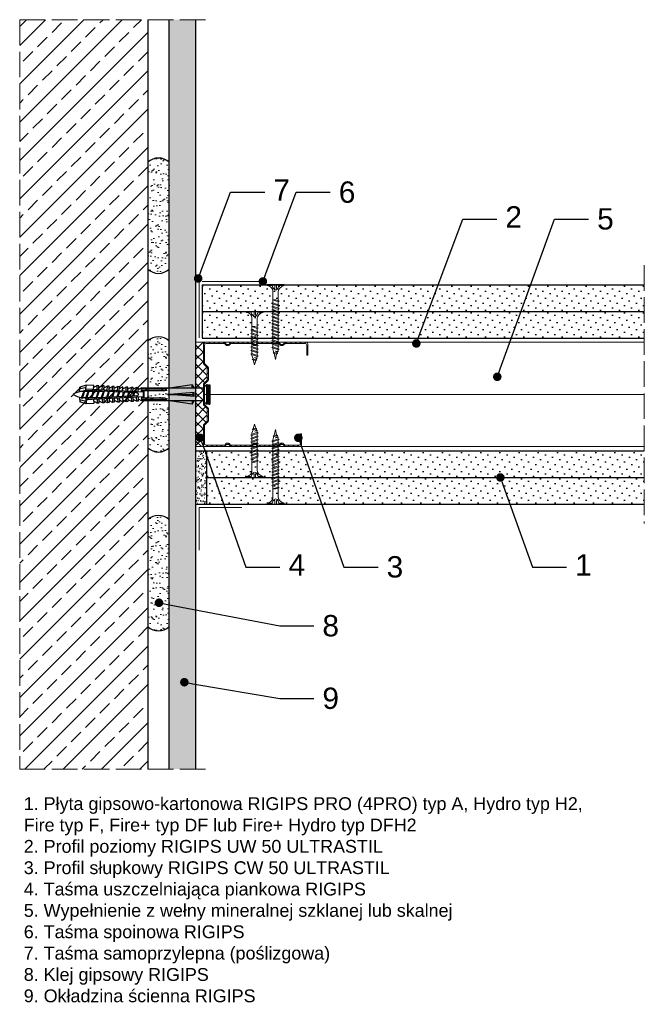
# Model space of a CAD drawing. Header units: millimetres. Extents: x 1525 to 2924, y 465 to 1600.
# Tile 1 of 6: x 1525 to 1818, y 465 to 926. Entities that reach past the tile are written whole.
import ezdxf
from ezdxf import colors
from ezdxf.entities.mleader import LeaderData, LeaderLine
from ezdxf.math import Vec2, Vec3

# ---------------------------------------------------------------- set-up
doc = ezdxf.new("R2010")
doc.units = ezdxf.units.MM
doc.linetypes.add('ACAD_ISO02W100', pattern=[15, 12, -3])
for name, color, linetype, lineweight in [('_ISOVER WELNA', 7, 'BATTING', 9), ('_RIGIPS AKCESORIA', 7, 'Continuous', 18), ('_RIGIPS G-K', 7, 'Continuous', 25), ('_RIGIPS PROFIL', 7, 'Continuous', 18), ('KRESKOWANIE', 7, 'Continuous', 9), ('OPISY', 7, 'Continuous', 9), ('PRZERYWANA', 7, 'ACAD_ISO02W100', 9)]:
    doc.layers.add(name, color=color, linetype=linetype, lineweight=lineweight)
doc.styles.get("Standard").update_dxf_attribs({"font": 'arial.ttf'})
doc.linetypes.add('BATTING', pattern='A,0.00254,-2.54,[134,ltypeshp.shx,S=2.54,R=0,X=-2.54,Y=0],-5.08,[134,ltypeshp.shx,S=2.54,R=180,X=2.54,Y=0],-2.54', length=10.16254)
pattern_1 = [(225, (22.5, -290.488), (1.122532, -3.367596), [0, -3.175])]

# ---------------------------------------------------------------- blocks, each defined once
blk = doc.blocks.new('TN 25')
at = {"layer": '_RIGIPS AKCESORIA'}
for p, q in [((0, -0.84), (0, 7.16)), ((0, 7.16), (0.46, 7.16)), ((0.46, 4.78), (0, 4.78)), ((0.46, 7.16), (0.46, 4.78)), ((8.47, 4.46), (8.79, 5)), ((8.79, 5), (9.93, 2.01)), ((10.1, 4.46), (10.41, 5)), ((10.41, 5), (11.56, 2.01)), ((11.67, 4.46), (11.99, 5)), ((11.99, 5), (13.14, 2.01)), ((13.21, 4.46), (13.52, 5)), ((13.52, 5), (14.67, 2.01)), ((14.8, 4.46), (15.12, 5)), ((15.12, 5), (16.26, 2.01)), ((16.42, 4.46), (16.73, 5)), ((16.73, 5), (17.88, 2.01)), ((17.99, 4.46), (18.31, 5)), ((18.31, 5), (19.45, 2.01)), ((19.68, 4.46), (20, 5)), ((20, 5), (21.14, 2.01)), ((0, 3.5), (1.77, 3.5)), ((0, 2.83), (1.77, 2.83)), ((0.46, 1.64), (0, 1.64)), ((0.46, -0.84), (0.46, 1.64)), ((1.77, 3.5), (1.77, 4.2)), ((1.77, 2.83), (1.77, 2.18)), ((3.02, 4.46), (8.47, 4.46)), ((7.49, 2.01), (3.55, 2.01)), ((7.12, 4.46), (7.12, 3.18)), ((8.03, 2.01), (7.12, 4.46)), ((7.12, 3.18), (7.65, 1.53)), ((7.65, 1.53), (8.03, 2.01)), ((9.41, 2.01), (8.03, 2.01)), ((9.61, 1.51), (8.47, 4.46)), ((9, 4.46), (10.1, 4.46)), ((9.93, 2.01), (9.61, 1.51)), ((11.04, 2.01), (9.93, 2.01)), ((11.23, 1.51), (10.1, 4.46)), ((10.62, 4.46), (11.67, 4.46)), ((11.56, 2.01), (11.23, 1.51)), ((12.61, 2.01), (11.56, 2.01)), ((12.81, 1.51), (11.67, 4.46)), ((12.2, 4.46), (13.21, 4.46)), ((13.14, 2.01), (12.81, 1.51)), ((14.15, 2.01), (13.14, 2.01)), ((14.34, 1.51), (13.21, 4.46)), ((13.73, 4.46), (14.8, 4.46)), ((14.67, 2.01), (14.34, 1.51)), ((15.74, 2.01), (14.67, 2.01)), ((15.94, 1.51), (14.8, 4.46)), ((15.33, 4.46), (16.42, 4.46)), ((16.26, 2.01), (15.94, 1.51)), ((17.36, 2.01), (16.26, 2.01)), ((17.55, 1.51), (16.42, 4.46)), ((16.94, 4.46), (17.99, 4.46)), ((17.88, 2.01), (17.55, 1.51)), ((18.93, 2.01), (17.88, 2.01)), ((19.13, 1.51), (17.99, 4.46)), ((18.52, 4.46), (19.68, 4.46)), ((19.45, 2.01), (19.13, 1.51)), ((19.45, 2.01), (20.62, 2.01)), ((20.82, 1.51), (19.68, 4.46)), ((20.21, 4.46), (20.7, 4.46)), ((20.7, 4.46), (22.28, 3.98)), ((21.14, 2.01), (20.82, 1.51)), ((21.14, 2.01), (21.81, 2.12)), ((21.85, 1.83), (21.67, 3.28)), ((21.67, 3.28), (22.14, 2.4)), ((22.14, 2.4), (21.85, 1.83)), ((22.7, 2.36), (22.14, 2.4)), ((22.28, 3.98), (22.56, 4.37)), ((22.7, 2.36), (22.28, 3.98)), ((22.56, 4.37), (23.03, 2.71)), ((23.03, 2.71), (22.7, 2.36)), ((22.71, 3.85), (25, 3.24)), ((25, 3.24), (23.03, 2.71)), ((0, -0.84), (0.46, -0.84))]:
    blk.add_line(p, q, dxfattribs=at)
for centre, major_axis, ratio, start_param, end_param in [((3.09, 7.67), (0.17, 3.2), 0.826134, 1.773653, 3.180586), ((-0.04, 0.9), (0, 3.93), 0.848176, -0.720942, -0.151112), ((3.37, -1.57), (0.28, 3.57), 0.832181, 0.035984, 1.430787), ((-2.73, 15.91), (0, 14.76), 0.848176, 3.399396, 3.475072), ((0.59, 4.62), (0, 2.81), 0.848176, 3.475072, 3.862535), ((1.66, 3.18), (0, 0.895), 0.848176, -1.552777, -0.720942), ((1.66, 3.18), (0, 0.895), 0.848176, 3.862535, 4.730408)]:
    blk.add_ellipse(centre, major_axis=major_axis, ratio=ratio, start_param=start_param, end_param=end_param, dxfattribs=at)
blk = doc.blocks.new('TN 35')
at = {"layer": '_RIGIPS AKCESORIA'}
for p, q in [((0, -0.84), (0, 7.16)), ((0, 7.16), (0.46, 7.16)), ((0.46, 4.78), (0, 4.78)), ((0.46, 7.16), (0.46, 4.78)), ((8.47, 4.46), (8.79, 5)), ((8.79, 5), (9.93, 2.01)), ((10.1, 4.46), (10.41, 5)), ((10.41, 5), (11.56, 2.01)), ((11.67, 4.46), (11.99, 5)), ((11.99, 5), (13.14, 2.01)), ((13.21, 4.46), (13.52, 5)), ((13.52, 5), (14.67, 2.01)), ((14.8, 4.46), (15.12, 5)), ((15.12, 5), (16.26, 2.01)), ((16.42, 4.46), (16.73, 5)), ((16.73, 5), (17.88, 2.01)), ((17.99, 4.46), (18.31, 5)), ((18.31, 5), (19.45, 2.01)), ((19.57, 4.46), (19.88, 5)), ((19.88, 5), (21.03, 2.01)), ((21.14, 4.46), (21.46, 5)), ((21.46, 5), (22.6, 2.01)), ((22.72, 4.46), (23.03, 5)), ((23.03, 5), (24.18, 2.01)), ((24.29, 4.46), (24.61, 5)), ((24.61, 5), (25.75, 2.01)), ((25.87, 4.46), (26.18, 5)), ((26.18, 5), (27.33, 2.01)), ((27.44, 4.46), (27.76, 5)), ((27.76, 5), (28.9, 2.01)), ((29.13, 4.46), (29.45, 5)), ((29.45, 5), (30.59, 2.01)), ((0, 3.5), (1.77, 3.5)), ((0, 2.83), (1.77, 2.83)), ((0.46, 1.64), (0, 1.64)), ((0.46, -0.84), (0.46, 1.64)), ((1.77, 3.5), (1.77, 4.2)), ((1.77, 2.83), (1.77, 2.18)), ((3.02, 4.46), (8.47, 4.46)), ((7.49, 2.01), (3.55, 2.01)), ((7.12, 4.46), (7.12, 3.18)), ((8.03, 2.01), (7.12, 4.46)), ((7.12, 3.18), (7.65, 1.53)), ((7.65, 1.53), (8.03, 2.01)), ((9.41, 2.01), (8.03, 2.01)), ((9.61, 1.51), (8.47, 4.46)), ((9, 4.46), (10.1, 4.46)), ((9.93, 2.01), (9.61, 1.51)), ((11.04, 2.01), (9.93, 2.01)), ((11.23, 1.51), (10.1, 4.46)), ((10.62, 4.46), (11.67, 4.46)), ((11.56, 2.01), (11.23, 1.51)), ((12.61, 2.01), (11.56, 2.01)), ((12.81, 1.51), (11.67, 4.46)), ((12.2, 4.46), (13.21, 4.46)), ((13.14, 2.01), (12.81, 1.51)), ((14.15, 2.01), (13.14, 2.01)), ((14.34, 1.51), (13.21, 4.46)), ((13.73, 4.46), (14.8, 4.46)), ((14.67, 2.01), (14.34, 1.51)), ((15.74, 2.01), (14.67, 2.01)), ((15.94, 1.51), (14.8, 4.46)), ((15.33, 4.46), (16.42, 4.46)), ((16.26, 2.01), (15.94, 1.51)), ((17.36, 2.01), (16.26, 2.01)), ((17.55, 1.51), (16.42, 4.46)), ((16.94, 4.46), (17.99, 4.46)), ((17.88, 2.01), (17.55, 1.51)), ((18.93, 2.01), (17.84, 2.01)), ((19.13, 1.51), (17.99, 4.46)), ((18.52, 4.46), (19.57, 4.46)), ((19.45, 2.01), (19.13, 1.51)), ((20.51, 2.01), (19.41, 2.01)), ((20.7, 1.51), (19.57, 4.46)), ((20.09, 4.46), (21.14, 4.46)), ((21.03, 2.01), (20.7, 1.51)), ((22.08, 2.01), (20.99, 2.01)), ((22.28, 1.51), (21.14, 4.46)), ((21.67, 4.46), (22.72, 4.46)), ((22.6, 2.01), (22.28, 1.51)), ((23.66, 2.01), (22.56, 2.01)), ((23.85, 1.51), (22.72, 4.46)), ((23.24, 4.46), (24.29, 4.46)), ((24.18, 2.01), (23.85, 1.51)), ((25.23, 2.01), (24.14, 2.01)), ((25.43, 1.51), (24.29, 4.46)), ((24.81, 4.46), (25.87, 4.46)), ((25.75, 2.01), (25.43, 1.51)), ((26.81, 2.01), (25.71, 2.01)), ((27, 1.51), (25.87, 4.46)), ((26.39, 4.46), (27.44, 4.46)), ((27.33, 2.01), (27, 1.51)), ((28.38, 2.01), (27.33, 2.01)), ((28.58, 1.51), (27.44, 4.46)), ((27.96, 4.46), (29.13, 4.46)), ((28.9, 2.01), (28.58, 1.51)), ((28.9, 2.01), (30.07, 2.01)), ((30.27, 1.51), (29.13, 4.46)), ((29.65, 4.46), (30.15, 4.46)), ((30.15, 4.46), (31.73, 3.98)), ((30.59, 2.01), (30.27, 1.51)), ((30.59, 2.01), (31.26, 2.12)), ((31.3, 1.83), (31.12, 3.28)), ((31.12, 3.28), (31.59, 2.4)), ((31.59, 2.4), (31.3, 1.83)), ((32.15, 2.36), (31.59, 2.4)), ((31.73, 3.98), (32.01, 4.37)), ((32.15, 2.36), (31.73, 3.98)), ((32.01, 4.37), (32.48, 2.71)), ((32.48, 2.71), (32.15, 2.36)), ((32.16, 3.85), (35, 3.24)), ((35, 3.24), (32.48, 2.71)), ((0, -0.84), (0.46, -0.84))]:
    blk.add_line(p, q, dxfattribs=at)
for centre, major_axis, ratio, start_param, end_param in [((3.09, 7.67), (0.17, 3.2), 0.826134, 1.773653, 3.180586), ((-0.04, 0.9), (0, 3.93), 0.848176, -0.720942, -0.151112), ((3.37, -1.57), (0.28, 3.57), 0.832181, 0.035984, 1.430787), ((-2.73, 15.91), (0, 14.76), 0.848176, 3.399396, 3.475072), ((0.59, 4.62), (0, 2.81), 0.848176, 3.475072, 3.862535), ((1.66, 3.18), (0, 0.895), 0.848176, -1.552777, -0.720942), ((1.66, 3.18), (0, 0.895), 0.848176, 3.862535, 4.730408)]:
    blk.add_ellipse(centre, major_axis=major_axis, ratio=ratio, start_param=start_param, end_param=end_param, dxfattribs=at)
blk = doc.blocks.new('CW 50 ULTRASTIL')
h = blk.add_hatch()
h.set_pattern_fill('ANSI31', color=256, scale=0.5, style=0)
h.paths.add_polyline_path([(28.56, 40.65, -0.198912), (28.71, 41), (30.21, 42.51, 0.198912), (30.36, 42.86), (30.36, 48.45, 0.198912), (30.21, 48.8), (28.71, 50.31, -0.198912), (28.56, 50.66), (28.56, 59.85, -0.198912), (28.71, 60.2), (30.21, 61.71, 0.198912), (30.36, 62.06), (30.36, 67.65, 0.198912), (30.21, 68), (28.71, 69.51, -0.198912), (28.56, 69.86), (28.56, 78.31, -0.414214), (29.36, 79.11), (37.68, 79.11, -0.198912), (38.04, 78.96), (38.74, 78.25, 0.198912), (39.1, 78.11), (39.68, 78.11, 0.198912), (40.04, 78.25), (40.74, 78.96, -0.198912), (41.1, 79.11), (50.38, 79.11, -0.198912), (50.74, 78.96), (51.44, 78.25, 0.198912), (51.8, 78.11), (52.38, 78.11, 0.198912), (52.74, 78.25), (53.44, 78.96, -0.198912), (53.8, 79.11), (63.08, 79.11, -0.198912), (63.44, 78.96), (64.14, 78.25, 0.198912), (64.5, 78.11), (65.08, 78.11, 0.198912), (65.44, 78.25), (66.14, 78.96, -0.198912), (66.5, 79.11), (75.66, 79.11, -0.414214), (76.46, 78.31), (76.46, 73.66), (77.01, 73.66), (77.01, 78.86, 0.414214), (76.21, 79.66), (66.5, 79.66, 0.198912), (66.14, 79.51), (65.44, 78.8, -0.198912), (65.08, 78.66), (64.5, 78.66, -0.198912), (64.14, 78.8), (63.44, 79.51, 0.198912), (63.08, 79.66), (53.8, 79.66, 0.198912), (53.44, 79.51), (52.74, 78.8, -0.198912), (52.38, 78.66), (51.8, 78.66, -0.198912), (51.44, 78.8), (50.74, 79.51, 0.198912), (50.38, 79.66), (41.1, 79.66, 0.198912), (40.74, 79.51), (40.04, 78.8, -0.198912), (39.68, 78.66), (39.1, 78.66, -0.198912), (38.74, 78.8), (38.04, 79.51, 0.198912), (37.68, 79.66), (28.81, 79.66, 0.414214), (28.01, 78.86), (28.01, 69.86, 0.198912), (28.16, 69.51), (29.66, 68, -0.198912), (29.81, 67.65), (29.81, 62.06, -0.198912), (29.66, 61.71), (28.16, 60.2, 0.198912), (28.01, 59.85), (28.01, 50.66, 0.198912), (28.16, 50.31), (29.66, 48.8, -0.198912), (29.81, 48.45), (29.81, 42.86, -0.198912), (29.66, 42.51), (28.16, 41, 0.198912), (28.01, 40.65), (28.01, 31.66, 0.414214), (28.81, 30.86), (37.68, 30.86, 0.198912), (38.04, 31), (38.74, 31.71, -0.198912), (39.1, 31.86), (39.68, 31.86, -0.198912), (40.04, 31.71), (40.74, 31, 0.198912), (41.1, 30.86), (50.38, 30.86, 0.198912), (50.74, 31), (51.44, 31.71, -0.198912), (51.8, 31.86), (52.38, 31.86, -0.198912), (52.74, 31.71), (53.44, 31, 0.198912), (53.8, 30.86), (63.08, 30.86, 0.198912), (63.44, 31), (64.14, 31.71, -0.198912), (64.5, 31.86), (65.08, 31.86, -0.198912), (65.44, 31.71), (66.14, 31, 0.198912), (66.5, 30.86), (73.21, 30.86, 0.414214), (74.01, 31.66), (74.01, 36.86), (73.46, 36.86), (73.46, 32.21, -0.414214), (72.66, 31.41), (66.5, 31.41, -0.198912), (66.14, 31.55), (65.44, 32.26, 0.198912), (65.08, 32.41), (64.5, 32.41, 0.198912), (64.14, 32.26), (63.44, 31.55, -0.198912), (63.08, 31.41), (53.8, 31.41, -0.198912), (53.44, 31.55), (52.74, 32.26, 0.198912), (52.38, 32.41), (51.8, 32.41, 0.198912), (51.44, 32.26), (50.74, 31.55, -0.198912), (50.38, 31.41), (41.1, 31.41, -0.198912), (40.74, 31.55), (40.04, 32.26, 0.198912), (39.68, 32.41), (39.1, 32.41, 0.198912), (38.74, 32.26), (38.04, 31.55, -0.198912), (37.68, 31.41), (29.36, 31.41, -0.414214), (28.56, 32.21)])
at = {"layer": '_RIGIPS PROFIL'}
for p, q in [((28.01, 78.86), (28.01, 69.86)), ((37.68, 79.66), (28.81, 79.66)), ((37.68, 79.11), (29.36, 79.11)), ((38.04, 79.51), (38.74, 78.8)), ((38.04, 78.96), (38.74, 78.25)), ((39.68, 78.66), (39.1, 78.66)), ((40.74, 79.51), (40.04, 78.8)), ((40.74, 78.96), (40.04, 78.25)), ((50.38, 79.66), (41.1, 79.66)), ((50.38, 79.11), (41.1, 79.11)), ((50.74, 79.51), (51.44, 78.8)), ((50.74, 78.96), (51.44, 78.25)), ((52.38, 78.66), (51.8, 78.66)), ((53.44, 79.51), (52.74, 78.8)), ((53.44, 78.96), (52.74, 78.25)), ((53.8, 79.66), (63.08, 79.66)), ((53.8, 79.11), (63.08, 79.11)), ((63.44, 79.51), (64.14, 78.8)), ((63.44, 78.96), (64.14, 78.25)), ((65.08, 78.66), (64.5, 78.66)), ((66.14, 79.51), (65.44, 78.8)), ((66.14, 78.96), (65.44, 78.25)), ((76.21, 79.66), (66.5, 79.66)), ((75.66, 79.11), (66.5, 79.11)), ((77.01, 73.66), (77.01, 78.86)), ((28.56, 78.31), (28.56, 69.86)), ((39.68, 78.11), (39.1, 78.11)), ((52.38, 78.11), (51.8, 78.11)), ((65.08, 78.11), (64.5, 78.11)), ((76.46, 73.66), (76.46, 78.31)), ((29.66, 68), (28.16, 69.51)), ((30.21, 68), (28.71, 69.51)), ((76.46, 73.66), (77.01, 73.66)), ((29.81, 67.65), (29.81, 62.06)), ((30.36, 67.65), (30.36, 62.06)), ((29.66, 61.71), (28.16, 60.2)), ((30.21, 61.71), (28.71, 60.2)), ((28.01, 59.85), (28.01, 50.66)), ((28.56, 59.85), (28.56, 50.66)), ((29.66, 48.8), (28.16, 50.31)), ((30.21, 48.8), (28.71, 50.31)), ((29.81, 42.86), (29.81, 48.45)), ((30.36, 42.86), (30.36, 48.45)), ((29.66, 42.51), (28.16, 41)), ((30.21, 42.51), (28.71, 41)), ((28.01, 31.66), (28.01, 40.65)), ((28.56, 32.21), (28.56, 40.65)), ((39.68, 32.41), (39.1, 32.41)), ((52.38, 32.41), (51.8, 32.41)), ((65.08, 32.41), (64.5, 32.41)), ((73.46, 36.86), (73.46, 32.21)), ((73.46, 36.86), (74.01, 36.86)), ((74.01, 36.86), (74.01, 31.66)), ((37.68, 30.86), (28.81, 30.86)), ((37.68, 31.41), (29.36, 31.41)), ((38.04, 31.55), (38.74, 32.26)), ((38.04, 31), (38.74, 31.71)), ((39.68, 31.86), (39.1, 31.86)), ((40.74, 31.55), (40.04, 32.26)), ((40.74, 31), (40.04, 31.71)), ((50.38, 31.41), (41.1, 31.41)), ((50.38, 30.86), (41.1, 30.86)), ((50.74, 31.55), (51.44, 32.26)), ((50.74, 31), (51.44, 31.71)), ((52.38, 31.86), (51.8, 31.86)), ((53.44, 31.55), (52.74, 32.26)), ((53.44, 31), (52.74, 31.71)), ((53.8, 31.41), (63.08, 31.41)), ((53.8, 30.86), (63.08, 30.86)), ((63.44, 31.55), (64.14, 32.26)), ((63.44, 31), (64.14, 31.71)), ((65.08, 31.86), (64.5, 31.86)), ((66.14, 31.55), (65.44, 32.26)), ((66.14, 31), (65.44, 31.71)), ((72.66, 31.41), (66.5, 31.41)), ((73.21, 30.86), (66.5, 30.86))]:
    blk.add_line(p, q, dxfattribs=at)
for centre, radius, start, end in [((28.81, 78.86), 0.8, 90, 180), ((29.36, 78.31), 0.8, 90, 180), ((37.68, 79.16), 0.5, 45, 90), ((37.68, 78.61), 0.5, 45, 90), ((39.1, 79.16), 0.5, 225, 270), ((39.68, 79.16), 0.5, 270, 315), ((41.1, 79.16), 0.5, 90, 135), ((41.1, 78.61), 0.5, 90, 135), ((50.38, 79.16), 0.5, 45, 90), ((50.38, 78.61), 0.5, 45, 90), ((51.8, 79.16), 0.5, 225, 270), ((52.38, 79.16), 0.5, 270, 315), ((53.8, 79.16), 0.5, 90, 135), ((53.8, 78.61), 0.5, 90, 135), ((63.08, 79.16), 0.5, 45, 90), ((63.08, 78.61), 0.5, 45, 90), ((64.5, 79.16), 0.5, 225, 270), ((65.08, 79.16), 0.5, 270, 315), ((66.5, 79.16), 0.5, 90, 135), ((66.5, 78.61), 0.5, 90, 135), ((75.66, 78.31), 0.8, 0, 90), ((76.21, 78.86), 0.8, 0, 90), ((39.1, 78.61), 0.5, 225, 270), ((39.68, 78.61), 0.5, 270, 315), ((51.8, 78.61), 0.5, 225, 270), ((52.38, 78.61), 0.5, 270, 315), ((64.5, 78.61), 0.5, 225, 270), ((65.08, 78.61), 0.5, 270, 315), ((28.51, 69.86), 0.5, 180, 225), ((29.06, 69.86), 0.5, 180, 225), ((29.31, 67.65), 0.5, 0, 45), ((29.86, 67.65), 0.5, 0, 45), ((28.51, 59.85), 0.5, 135, 180), ((29.06, 59.85), 0.5, 135, 180), ((29.31, 62.06), 0.5, 315, 0), ((29.86, 62.06), 0.5, 315, 0), ((28.51, 50.66), 0.5, 180, 225), ((29.06, 50.66), 0.5, 180, 225), ((29.31, 48.45), 0.5, 0, 45), ((29.86, 48.45), 0.5, 0, 45), ((29.31, 42.86), 0.5, 315, 0), ((29.86, 42.86), 0.5, 315, 0), ((28.51, 40.65), 0.5, 135, 180), ((29.06, 40.65), 0.5, 135, 180), ((39.1, 31.91), 0.5, 90, 135), ((39.68, 31.91), 0.5, 45, 90), ((51.8, 31.91), 0.5, 90, 135), ((52.38, 31.91), 0.5, 45, 90), ((64.5, 31.91), 0.5, 90, 135), ((65.08, 31.91), 0.5, 45, 90), ((28.81, 31.66), 0.8, 180, 270), ((29.36, 32.21), 0.8, 180, 270), ((37.68, 31.91), 0.5, 270, 315), ((37.68, 31.36), 0.5, 270, 315), ((39.1, 31.36), 0.5, 90, 135), ((39.68, 31.36), 0.5, 45, 90), ((41.1, 31.91), 0.5, 225, 270), ((41.1, 31.36), 0.5, 225, 270), ((50.38, 31.91), 0.5, 270, 315), ((50.38, 31.36), 0.5, 270, 315), ((51.8, 31.36), 0.5, 90, 135), ((52.38, 31.36), 0.5, 45, 90), ((53.8, 31.91), 0.5, 225, 270), ((53.8, 31.36), 0.5, 225, 270), ((63.08, 31.91), 0.5, 270, 315), ((63.08, 31.36), 0.5, 270, 315), ((64.5, 31.36), 0.5, 90, 135), ((65.08, 31.36), 0.5, 45, 90), ((66.5, 31.91), 0.5, 225, 270), ((66.5, 31.36), 0.5, 225, 270), ((72.66, 32.21), 0.8, 270, 0), ((73.21, 31.66), 0.8, 270, 0)]:
    blk.add_arc(centre, radius, start, end, dxfattribs=at)
blk = doc.blocks.new('kolek rozprezny komplet 60')
for p, q in [((390.66, 217.01), (390.76, 218.91)), ((393.15, 216.88), (390.66, 217.01)), ((393.75, 218.75), (390.71, 217.96)), ((393.81, 219.85), (390.76, 218.91)), ((391.67, 216.95), (392.67, 216.95)), ((392.67, 216.95), (391.67, 213.95)), ((392.67, 216.95), (392.07, 213.95)), ((393.07, 216.95), (392.07, 213.95)), ((392.67, 216.95), (393.04, 217.45)), ((393.07, 216.95), (393.04, 217.45)), ((393.07, 216.95), (394.67, 216.95)), ((394.67, 216.95), (393.67, 213.95)), ((393.68, 217.35), (393.81, 219.85)), ((417.38, 216.11), (393.68, 217.35)), ((420.47, 216.55), (393.71, 217.95)), ((397.41, 219.66), (393.81, 219.85)), ((394.67, 216.95), (394.07, 213.95)), ((395.07, 216.95), (394.07, 213.95)), ((394.67, 216.95), (394.92, 217.29)), ((395.07, 216.95), (395.05, 217.28)), ((395.07, 216.95), (397.07, 216.95)), ((397.07, 216.95), (396.07, 213.95)), ((397.07, 216.95), (396.47, 213.95)), ((397.47, 216.95), (396.47, 213.95)), ((397.07, 216.95), (397.23, 217.17)), ((397.31, 217.76), (397.41, 219.66)), ((397.47, 216.95), (397.46, 217.16)), ((397.47, 216.95), (399.47, 216.95)), ((397.67, 217.14), (397.71, 217.74)), ((399, 219.58), (397.82, 218.98)), ((398.47, 217.1), (398.5, 217.7)), ((399.47, 216.95), (398.47, 213.95)), ((399.47, 216.95), (398.87, 213.95)), ((399.87, 216.95), (398.87, 213.95)), ((398.9, 217.68), (399, 219.58)), ((399.8, 219.54), (399, 219.58)), ((399.47, 216.95), (399.55, 217.05)), ((399.7, 217.64), (399.8, 219.54)), ((399.87, 216.95), (399.87, 217.03)), ((399.87, 216.95), (401.38, 216.95)), ((400.07, 217.02), (400.1, 217.62)), ((401.4, 219.45), (400.22, 218.85)), ((400.87, 216.98), (400.9, 217.58)), ((401.87, 216.92), (400.87, 213.95)), ((401.87, 216.92), (401.27, 213.95)), ((402.26, 216.9), (401.27, 213.95)), ((401.3, 217.56), (401.4, 219.45)), ((402.2, 219.41), (401.4, 219.45)), ((402.1, 217.51), (402.2, 219.41)), ((402.47, 216.89), (402.5, 217.49)), ((403.8, 219.33), (402.61, 218.72)), ((403.27, 216.85), (403.3, 217.45)), ((404.22, 216.8), (403.31, 214.05)), ((403.7, 217.43), (403.8, 219.33)), ((404.24, 216.8), (403.7, 214.07)), ((404.62, 216.78), (403.72, 214.07)), ((404.6, 219.29), (403.8, 219.33)), ((404.5, 217.39), (404.6, 219.29)), ((404.86, 216.77), (404.9, 217.37)), ((406.19, 219.2), (405.01, 218.6)), ((405.66, 216.73), (405.69, 217.32)), ((406.09, 217.3), (406.19, 219.2)), ((406.99, 219.16), (406.19, 219.2)), ((406.89, 217.26), (406.99, 219.16)), ((407.26, 216.64), (407.29, 217.24)), ((408.59, 219.08), (407.41, 218.47)), ((408.06, 216.6), (408.09, 217.2)), ((408.49, 217.18), (408.59, 219.08)), ((409.39, 219.03), (408.59, 219.08)), ((409.29, 217.14), (409.39, 219.03)), ((409.66, 216.52), (409.69, 217.12)), ((410.99, 218.95), (409.8, 218.35)), ((410.46, 216.47), (410.49, 217.07)), ((410.89, 217.05), (410.99, 218.95)), ((412.59, 218.87), (411.4, 218.26)), ((412.05, 216.39), (412.09, 216.99)), ((412.49, 216.97), (412.59, 218.87)), ((413.38, 218.82), (412.59, 218.87)), ((412.85, 216.35), (412.89, 216.95)), ((413.28, 216.93), (413.38, 218.82)), ((414.98, 218.74), (413.8, 218.14)), ((414.45, 216.27), (414.48, 216.86)), ((414.88, 216.84), (414.98, 218.74)), ((415.78, 218.7), (414.98, 218.74)), ((415.25, 216.22), (415.28, 216.82)), ((415.68, 216.8), (415.78, 218.7)), ((417.38, 218.62), (416.2, 218.01)), ((417.28, 216.72), (417.38, 218.62)), ((418.18, 218.57), (417.38, 218.62)), ((418.08, 216.68), (418.18, 218.57)), ((419.78, 218.49), (418.59, 217.89)), ((419.68, 216.59), (419.78, 218.49)), ((430.17, 217.15), (419.71, 217.15)), ((431.37, 217.95), (419.75, 217.95)), ((448.67, 218.45), (419.77, 218.45)), ((420.47, 217.15), (420.47, 213.75)), ((420.67, 217.15), (420.67, 213.75)), ((420.87, 217.15), (420.87, 213.75)), ((443.47, 219.95), (432.8, 218.45)), ((443.47, 218.45), (443.47, 219.95)), ((443.47, 219.95), (444.34, 218.45)), ((450.17, 219.95), (448.67, 218.45)), ((448.67, 218.45), (448.67, 212.45)), ((448.67, 216.95), (448.67, 213.95)), ((450.17, 219.95), (450.17, 210.95)), ((450.67, 219.95), (450.17, 219.95)), ((450.67, 219.95), (450.67, 210.95)), ((450.67, 219.35), (451.17, 219.95)), ((451.17, 219.95), (451.67, 219.95)), ((451.17, 219.95), (451.17, 210.95)), ((451.67, 219.95), (451.67, 210.95)), ((393.15, 214.02), (390.66, 213.89)), ((390.66, 213.89), (390.76, 211.99)), ((393.75, 212.15), (390.71, 212.94)), ((391.67, 213.95), (391.71, 213.45)), ((391.71, 213.45), (392.07, 213.95)), ((392.07, 213.95), (393.67, 213.95)), ((393.67, 213.95), (393.7, 213.55)), ((417.38, 214.79), (393.68, 213.55)), ((393.68, 213.55), (393.81, 211.05)), ((420.47, 214.35), (393.71, 212.95)), ((393.78, 213.55), (394.07, 213.95)), ((394.07, 213.95), (396.07, 213.95)), ((396.07, 213.95), (396.09, 213.67)), ((396.28, 213.68), (396.47, 213.95)), ((396.47, 213.95), (398.47, 213.95)), ((397.31, 213.14), (397.41, 211.24)), ((397.67, 213.76), (397.71, 213.16)), ((398.47, 213.95), (398.48, 213.8)), ((398.47, 213.8), (398.5, 213.2)), ((398.77, 213.81), (398.87, 213.95)), ((398.87, 213.95), (400.87, 213.95)), ((398.9, 213.22), (399, 211.32)), ((399.7, 213.26), (399.8, 211.36)), ((400.07, 213.88), (400.1, 213.28)), ((400.87, 213.95), (400.88, 213.92)), ((400.87, 213.92), (400.9, 213.32)), ((401.27, 213.95), (401.38, 213.95)), ((401.27, 213.94), (401.27, 213.95)), ((401.3, 213.35), (401.4, 211.45)), ((402.1, 213.39), (402.2, 211.49)), ((402.47, 214.01), (402.5, 213.41)), ((403.8, 211.57), (402.61, 212.18)), ((403.27, 214.05), (403.3, 213.45)), ((403.7, 213.47), (403.8, 211.57)), ((404.5, 213.51), (404.6, 211.62)), ((404.86, 214.13), (404.9, 213.53)), ((406.19, 211.7), (405.01, 212.3)), ((405.66, 214.17), (405.69, 213.58)), ((406.58, 216.68), (405.75, 214.18)), ((406.09, 213.6), (406.19, 211.7)), ((406.62, 216.68), (406.12, 214.2)), ((406.98, 216.66), (406.16, 214.2)), ((406.89, 213.64), (406.99, 211.74)), ((407.26, 214.26), (407.29, 213.66)), ((408.59, 211.82), (407.41, 212.43)), ((408.06, 214.3), (408.09, 213.7)), ((408.94, 216.55), (408.19, 214.31)), ((408.49, 213.72), (408.59, 211.82)), ((408.99, 216.55), (408.55, 214.33)), ((409.34, 216.53), (408.6, 214.33)), ((409.29, 213.76), (409.39, 211.87)), ((409.66, 214.38), (409.69, 213.79)), ((410.99, 211.95), (409.8, 212.55)), ((410.46, 214.43), (410.49, 213.83)), ((411.3, 216.43), (410.64, 214.44)), ((410.89, 213.85), (410.99, 211.95)), ((411.37, 216.43), (410.98, 214.45)), ((411.69, 216.41), (411.04, 214.46)), ((412.59, 212.03), (411.4, 212.64)), ((412.05, 214.51), (412.09, 213.91)), ((412.49, 213.93), (412.59, 212.03)), ((412.85, 214.55), (412.89, 213.95)), ((413.66, 216.31), (413.08, 214.56)), ((413.28, 213.97), (413.38, 212.08)), ((413.75, 216.3), (413.4, 214.58)), ((414.05, 216.29), (413.49, 214.58)), ((414.98, 212.16), (413.8, 212.76)), ((414.45, 214.64), (414.48, 214.04)), ((414.88, 214.06), (414.98, 212.16)), ((415.78, 212.2), (414.98, 212.16)), ((415.25, 214.68), (415.28, 214.08)), ((416.02, 216.18), (415.52, 214.69)), ((415.68, 214.1), (415.78, 212.2)), ((416.12, 216.18), (415.83, 214.71)), ((416.41, 216.16), (415.93, 214.71)), ((417.38, 212.29), (416.2, 212.89)), ((417.28, 214.18), (417.38, 212.29)), ((418.18, 212.33), (417.38, 212.29)), ((418.22, 215.58), (418.01, 214.95)), ((418.08, 214.22), (418.18, 212.33)), ((419.78, 212.41), (418.59, 213.01)), ((419.68, 214.31), (419.78, 212.41)), ((430.17, 213.75), (419.71, 213.75)), ((431.37, 212.95), (419.75, 212.95)), ((448.67, 212.45), (419.77, 212.45)), ((444.34, 216.37), (432.8, 215.45)), ((432.8, 215.45), (443.47, 215.45)), ((444.34, 214.53), (432.8, 215.45)), ((443.47, 210.95), (432.8, 212.45)), ((444.34, 216.37), (443.47, 215.45)), ((444.34, 214.53), (443.47, 215.45)), ((443.47, 212.45), (443.47, 210.95)), ((443.47, 210.95), (444.34, 212.45)), ((444.34, 214.53), (444.34, 216.37)), ((450.17, 210.95), (448.67, 212.45)), ((393.81, 211.05), (390.76, 211.99)), ((397.41, 211.24), (393.81, 211.05)), ((399, 211.32), (397.82, 211.93)), ((399.8, 211.36), (399, 211.32)), ((401.4, 211.45), (400.22, 212.05)), ((402.2, 211.49), (401.4, 211.45)), ((404.6, 211.62), (403.8, 211.57)), ((406.99, 211.74), (406.19, 211.7)), ((409.39, 211.87), (408.59, 211.82)), ((413.38, 212.08), (412.59, 212.03)), ((450.67, 210.95), (450.17, 210.95)), ((450.67, 211.55), (451.17, 210.95)), ((451.17, 210.95), (451.67, 210.95))]:
    blk.add_line(p, q)
for centre, radius, start, end in [((393.41, 206.24), 10.85, 99.2038, 121.9083), ((393.65, 216.85), 0.5, 87, 177), ((397.68, 219.24), 0.3, 177, 297), ((400.08, 219.12), 0.3, 177, 297), ((402.48, 218.99), 0.3, 177, 297), ((404.87, 218.87), 0.3, 177, 297), ((407.27, 218.74), 0.3, 177, 297), ((409.67, 218.61), 0.3, 177, 297), ((411.27, 218.53), 0.3, 177, 297), ((413.66, 218.41), 0.3, 177, 297), ((416.06, 218.28), 0.3, 177, 297), ((418.46, 218.15), 0.3, 177, 297), ((422.67, 216.95), 1, 90, 168.463), ((430.17, 218.45), 1.3, 270, 0), ((393.41, 224.66), 10.85, 238.0917, 260.7962), ((393.65, 214.05), 0.5, 183, 273), ((402.48, 211.91), 0.3, 63, 183), ((404.87, 212.03), 0.3, 63, 183), ((407.27, 212.16), 0.3, 63, 183), ((409.67, 212.29), 0.3, 63, 183), ((411.27, 212.37), 0.3, 63, 183), ((413.66, 212.5), 0.3, 63, 183), ((416.06, 212.62), 0.3, 63, 183), ((417.55, 215.45), 0.682, 255.8604, 104.1386), ((418.46, 212.75), 0.3, 63, 183), ((422.67, 213.95), 1, 191.537, 270), ((430.17, 212.45), 1.3, 0, 90), ((397.68, 211.66), 0.3, 63, 183), ((400.08, 211.78), 0.3, 63, 183)]:
    blk.add_arc(centre, radius, start, end)
blk = doc.blocks.new('_Dot')
at = {"color": 0, "linetype": 'ByBlock', "lineweight": -2}
blk.add_line((-0.5, 0), (-1, 0), dxfattribs=at)
at = {"color": 0, "linetype": 'ByBlock', "const_width": 0.5}
blk.add_lwpolyline([(-0.25, 0, 1), (0.25, 0, 1)], format="xyb", close=True, dxfattribs=at)

msp = doc.modelspace()

# ---------------------------------------------------------------- hatches: boundary and pattern name
at = {"layer": '_RIGIPS AKCESORIA'}
h = msp.add_hatch(dxfattribs=at)
h.set_pattern_fill('ANSI37', color=256, style=0)
h.set_pattern_definition([(45, (12.5, -289.588), (-2.245064, 2.245064), []), (135, (12.5, -289.588), (-2.245064, -2.245064), [])])
h.paths.add_polyline_path([(1611.2, 754.89, -0.198912), (1611.35, 755.24), (1612.86, 756.75, 0.198912), (1613, 757.1), (1613, 762.69, 0.198912), (1612.86, 763.04), (1611.35, 764.55, -0.198912), (1611.2, 764.9), (1611.2, 773.9, -0.414214), (1612, 774.7), (1607.7, 774.7), (1607.7, 725.9), (1612, 725.9, -0.414214), (1611.2, 726.7), (1611.2, 735.69, -0.198912), (1611.35, 736.04), (1612.86, 737.55, 0.198912), (1613, 737.9), (1613, 743.49, 0.198912), (1612.86, 743.84), (1611.35, 745.35, -0.198912), (1611.2, 745.7)])
at = {"layer": '_RIGIPS G-K'}
h = msp.add_hatch(dxfattribs=at)
h.set_pattern_fill('DOTS', color=256, scale=2, angle=225, style=0)
h.set_pattern_definition([(225, (0, -674.1557), (1.122532, -3.367596), [0, -3.175])])
h.paths.add_polyline_path([(1607.7, 925.8), (1595.2, 925.8), (1595.2, 574.8), (1607.7, 574.8)])
h = msp.add_hatch(dxfattribs=at)
h.set_pattern_fill('DOTS', color=256, scale=2, angle=225, style=0)
h.set_pattern_definition([(225, (5e-13, -661.7422), (1.122532, -3.367596), [0, -3.175])])
h.paths.add_polyline_path([(1817.7, 801.61), (1610.7, 801.61), (1610.7, 789.11), (1817.7, 789.11)])
h = msp.add_hatch(dxfattribs=at)
h.set_pattern_fill('DOTS', color=256, scale=2, angle=225, style=0)
h.set_pattern_definition([(225, (5e-13, -674.1557), (1.122532, -3.367596), [0, -3.175])])
h.paths.add_polyline_path([(1817.7, 789.2), (1610.7, 789.2), (1610.7, 776.7), (1817.7, 776.7)])
h = msp.add_hatch(dxfattribs=at)
h.set_pattern_fill('AR-SAND', color=256, scale=0.05, style=0)
h.set_pattern_definition([(322.5, (-406.8334, 1814.2795), (-0.0800016, -2.4470662), [0, -1.9304, 0, -2.159, 0, -2.06375]), (352.5, (-406.8334, 1814.2795), (2.2476164, -3.5841255), [0, -1.0414, 0, -1.7399, 0, -0.66675]), (32.5, (-408.3955, 1814.2795), (3.9549619, -0.007186), [0, -0.635, 0, -2.286, 0, -2.9845]), (42.5, (-408.3955, 1814.2795), (3.8177823, -1.1146466), [0, -0.3175, 0, -1.4986, 0, -1.7145])])
h.paths.add_polyline_path([(1612.7, 698.9), (1607.7, 698.9), (1607.7, 723.9), (1612.7, 723.9)])
h = msp.add_hatch(dxfattribs=at)
h.set_pattern_fill('DOTS', color=256, scale=2, angle=225, style=0)
h.set_pattern_definition(pattern_1)
h.paths.add_polyline_path([(1817.7, 723.9), (1612.7, 723.9), (1612.7, 711.4), (1817.7, 711.4)])
h = msp.add_hatch(dxfattribs=at)
h.set_pattern_fill('DOTS', color=256, scale=2, angle=225, style=0)
h.set_pattern_definition(pattern_1)
h.paths.add_polyline_path([(1817.7, 711.4), (1612.7, 711.4), (1612.7, 698.9), (1817.7, 698.9)])
at = {"layer": 'KRESKOWANIE'}
h = msp.add_hatch(dxfattribs=at)
h.set_pattern_fill('ANSI33', color=256, scale=2, angle=180, style=0)
h.set_pattern_definition([(225, (-350, -674.156), (8.980256, -8.980256), []), (225, (-358.98, -674.156), (8.980256, -8.980256), [6.35, -3.175])])
h.paths.add_polyline_path([(1585.2, 925.8), (1525.2, 925.8), (1525.2, 574.8), (1585.2, 574.8)])
h = msp.add_hatch(dxfattribs=at)
h.set_pattern_fill('AR-SAND', color=256, scale=0.1, style=0)
h.set_pattern_definition([(322.5, (0, 2174.747), (-0.160003, -4.894132), [0, -3.8608, 0, -4.318, 0, -4.1275]), (352.5, (0, 2174.747), (4.495233, -7.16825), [0, -2.0828, 0, -3.4798, 0, -1.3335]), (32.5, (-3.124, 2174.747), (7.909924, -0.014372), [0, -1.27, 0, -4.572, 0, -5.969]), (42.5, (-3.124, 2174.747), (7.635565, -2.229293), [0, -0.635, 0, -2.9972, 0, -3.429])])
h.paths.add_polyline_path([(1595.2, 809, -0.4), (1585.2, 809), (1585.2, 859, -0.4), (1595.2, 859)])
h = msp.add_hatch(dxfattribs=at)
h.set_pattern_fill('AR-SAND', color=256, scale=0.1, style=0)
h.set_pattern_definition([(37.5, (0, -590.4557), (-0.160003, 4.894132), [0, -3.8608, 0, -4.318, 0, -4.1275]), (7.5, (0, -590.456), (4.495233, 7.16825), [0, -2.0828, 0, -3.4798, 0, -1.3335]), (327.5, (-3.124, -590.4557), (7.909924, 0.014372), [0, -1.27, 0, -4.572, 0, -5.969]), (317.5, (-3.124, -590.456), (7.635565, 2.229293), [0, -0.635, 0, -2.9972, 0, -3.429])])
h.paths.add_polyline_path([(1595.2, 775.3, 0.4), (1585.2, 775.3), (1585.2, 725.3, 0.4), (1595.2, 725.3)])
h = msp.add_hatch(dxfattribs=at)
h.set_pattern_fill('AR-SAND', color=256, scale=0.1, style=0)
h.set_pattern_definition([(37.5, (0, -674.1557), (-0.160003, 4.894132), [0, -3.8608, 0, -4.318, 0, -4.1275]), (7.5, (0, -674.156), (4.495233, 7.16825), [0, -2.0828, 0, -3.4798, 0, -1.3335]), (327.5, (-3.124, -674.1557), (7.909924, 0.014372), [0, -1.27, 0, -4.572, 0, -5.969]), (317.5, (-3.124, -674.156), (7.635565, 2.229293), [0, -0.635, 0, -2.9972, 0, -3.429])])
h.paths.add_polyline_path([(1595.2, 691.6, 0.4), (1585.2, 691.6), (1585.2, 641.6, 0.4), (1595.2, 641.6)])

# ---------------------------------------------------------------- linework, layer by layer
msp.add_line((1585.2, 925.8), (1585.2, 574.8))
at = {"layer": '_ISOVER WELNA', "ltscale": 2.4}
msp.add_line((1817.7, 750.3), (1611.75, 750.3), dxfattribs=at)
at = {"layer": '_RIGIPS AKCESORIA'}
for p, q in [((1609.2, 776.78), (1609.2, 804.83)), ((1640.7, 803.2), (1610.7, 803.2))]:
    msp.add_line(p, q, dxfattribs=at)
msp.add_lwpolyline([(1609.2, 677.4), (1609.2, 697.4), (1629.2, 697.4)], dxfattribs=at)
at = {"layer": '_RIGIPS G-K'}
for p, q in [((1595.2, 574.8), (1595.2, 925.8)), ((1607.7, 574.8), (1607.7, 925.8)), ((1610.7, 801.61), (1610.7, 776.78)), ((1610.7, 801.61), (1817.7, 801.61)), ((1610.7, 789.2), (1817.7, 789.2)), ((1610.7, 776.7), (1817.7, 776.7)), ((1607.7, 723.9), (1817.7, 723.9)), ((1612.7, 723.9), (1612.7, 698.9)), ((1612.7, 711.4), (1817.7, 711.4)), ((1607.7, 698.9), (1817.7, 698.9))]:
    msp.add_line(p, q, dxfattribs=at)
for centre, start, end in [((1590.2, 853.75), 46.3972, 133.6028), ((1590.2, 814.25), 226.3972, 313.6028), ((1590.2, 770.05), 46.3972, 133.6028), ((1590.2, 730.55), 226.3972, 313.6028), ((1590.2, 686.35), 46.3972, 133.6028), ((1590.2, 646.85), 226.3972, 313.6028)]:
    msp.add_arc(centre, 7.25, start, end, dxfattribs=at)
at = {"layer": '_RIGIPS PROFIL'}
for p, q in [((1607.7, 774.7), (1817.7, 774.7)), ((1607.7, 725.9), (1817.7, 725.9))]:
    msp.add_line(p, q, dxfattribs=at)
at = {"layer": 'PRZERYWANA'}
for p, q in [((1525.2, 925.8), (1525.2, 574.8)), ((1525.2, 925.8), (1615.2, 925.8)), ((1817.7, 810.8), (1817.7, 689.8)), ((1525.2, 574.8), (1615.2, 574.8))]:
    msp.add_line(p, q, dxfattribs=at)

# ---------------------------------------------------------------- block references
msp.add_blockref('kolek rozprezny komplet 60', (1162.53, 534.85))
at = {"layer": '_RIGIPS AKCESORIA', "xscale": -1, "rotation": 90}
for name, p in [('TN 35', (1648.23, 801.7)), ('TN 25', (1638.45, 789.2))]:
    msp.add_blockref(name, p, dxfattribs=at)
at = {"layer": '_RIGIPS AKCESORIA', "rotation": 90}
for name, p in [('TN 25', (1638.45, 711.4)), ('TN 35', (1648.23, 698.9))]:
    msp.add_blockref(name, p, dxfattribs=at)
at = {"layer": '_RIGIPS PROFIL'}
msp.add_blockref('CW 50 ULTRASTIL', (1583.19, 695.04), dxfattribs=at)

# ---------------------------------------------------------------- texts
at = {"insert": (1527.11, 561.64), "char_height": 6, "width": 269.0243, "attachment_point": 1}
msp.add_mtext('1. Płyta gipsowo-kartonowa RIGIPS PRO (4PRO) typ A, Hydro typ H2, Fire typ F, Fire+ typ DF lub Fire+ Hydro typ DFH2\\P2. Profil poziomy RIGIPS UW 50 ULTRASTIL\\P3. Profil słupkowy RIGIPS CW 50 ULTRASTIL\\P4. Taśma uszczelniająca piankowa RIGIPS\\P5. Wypełnienie z wełny mineralnej szklanej lub skalnej\\P6. Taśma spoinowa RIGIPS\\P7. Taśma samoprzylepna (poślizgowa)\\P8. Klej gipsowy RIGIPS\\P9. Okładzina ścienna RIGIPS', dxfattribs=at)

# ---------------------------------------------------------------- leaders
at = {"layer": 'OPISY'}
ml = msp.add_multileader_mtext('Standard', dxfattribs=at)
ml.set_content('7', color=256)
ml.set_leader_properties()
ml.set_arrow_properties(name='DOT')
ml.build(insert=Vec2(0, 0))
ctx = ml.context
ctx.base_point, ctx.char_height, ctx.landing_gap_size, ctx.plane_origin = Vec3(1639.97, 844.96), 10, 4, Vec3(1447.38, 988.62)
notes = []
notes.append((ctx, [(0, (1, 1, 0), (1623.97, 844.96), (1, 0), 16, [(0, [(1608.78, 804.62)], 0, [])])]))
ctx.mtext.insert, ctx.mtext.flow_direction = Vec3(1643.97, 850.96), 5
ml = msp.add_multileader_mtext('Standard', dxfattribs=at)
ml.set_content('6', color=256)
ml.set_leader_properties()
ml.set_arrow_properties(name='DOT')
ml.build(insert=Vec2(0, 0))
ctx = ml.context
ctx.base_point, ctx.char_height, ctx.landing_gap_size, ctx.plane_origin = Vec3(1670.64, 844.96), 10, 4, Vec3(1478.05, 988.62)
notes.append((ctx, [(0, (1, 1, 0), (1654.64, 844.96), (1, 0), 16, [(0, [(1639.09, 803.2)], 0, [])])]))
ctx.mtext.insert, ctx.mtext.flow_direction = Vec3(1674.64, 850.05), 5
ml = msp.add_multileader_mtext('Standard', dxfattribs=at)
ml.set_content('2', color=256)
ml.set_leader_properties()
ml.set_arrow_properties(name='DOT')
ml.build(insert=Vec2(0, 0))
ctx = ml.context
ctx.base_point, ctx.char_height, ctx.landing_gap_size, ctx.plane_origin = Vec3(1748.65, 832.44), 10, 4, Vec3(1556.07, 976.09)
notes.append((ctx, [(0, (1, 1, 0), (1732.65, 832.44), (1, 0), 16, [(0, [(1710.95, 774.15)], 0, [])])]))
ctx.mtext.insert, ctx.mtext.flow_direction = Vec3(1752.65, 838.44), 5
ml = msp.add_multileader_mtext('Standard', dxfattribs=at)
ml.set_content('5', color=256)
ml.set_leader_properties()
ml.set_arrow_properties(name='DOT')
ml.build(insert=Vec2(0, 0))
ctx = ml.context
ctx.base_point, ctx.char_height, ctx.landing_gap_size, ctx.plane_origin = Vec3(1791.63, 832.44), 10, 4, Vec3(1599.04, 976.09)
notes.append((ctx, [(0, (1, 1, 0), (1775.63, 832.44), (1, 0), 16, [(0, [(1748.84, 758.55)], 0, [])])]))
ctx.mtext.insert, ctx.mtext.flow_direction = Vec3(1795.63, 837.52), 5
ml = msp.add_multileader_mtext('Standard', dxfattribs=at)
ml.set_content('4', color=256)
ml.set_leader_properties()
ml.set_arrow_properties(name='DOT')
ml.build(insert=Vec2(0, 0))
ctx = ml.context
ctx.base_point, ctx.char_height, ctx.landing_gap_size, ctx.plane_origin = Vec3(1647.08, 669.46), 10, 4, Vec3(1454.49, 525.8)
notes.append((ctx, [(0, (1, 1, 0), (1631.08, 669.46), (1, 0), 16, [(0, [(1609.72, 729.97)], 0, [])])]))
ctx.mtext.insert, ctx.mtext.flow_direction = Vec3(1651.08, 675.46), 5
ml = msp.add_multileader_mtext('Standard', dxfattribs=at)
ml.set_content('3', color=256)
ml.set_leader_properties()
ml.set_arrow_properties(name='DOT')
ml.build(insert=Vec2(0, 0))
ctx = ml.context
ctx.base_point, ctx.char_height, ctx.landing_gap_size, ctx.plane_origin = Vec3(1693.03, 669.46), 10, 4, Vec3(1500.44, 525.8)
notes.append((ctx, [(0, (1, 1, 0), (1677.03, 669.46), (1, 0), 16, [(0, [(1655.68, 729.97)], 0, [])])]))
ctx.mtext.insert, ctx.mtext.flow_direction = Vec3(1697.03, 674.55), 5
ml = msp.add_multileader_mtext('Standard', dxfattribs=at)
ml.set_content('1', color=256)
ml.set_leader_properties()
ml.set_arrow_properties(name='DOT')
ml.build(insert=Vec2(0, 0))
ctx = ml.context
ctx.base_point, ctx.char_height, ctx.landing_gap_size, ctx.plane_origin = Vec3(1781.33, 669.46), 10, 4, Vec3(1588.74, 525.8)
notes.append((ctx, [(0, (1, 1, 0), (1765.33, 669.46), (1, 0), 16, [(0, [(1750.31, 711.4)], 0, [])])]))
ctx.mtext.insert, ctx.mtext.flow_direction = Vec3(1785.33, 675.46), 5
ml = msp.add_multileader_mtext('Standard', dxfattribs=at)
ml.set_content('8', color=256)
ml.set_leader_properties()
ml.set_arrow_properties(name='DOT')
ml.build(insert=Vec2(0, 0))
ctx = ml.context
ctx.base_point, ctx.char_height, ctx.landing_gap_size, ctx.plane_origin = Vec3(1662.96, 641.9), 10, 4, Vec3(1470.37, 785.56)
notes.append((ctx, [(0, (1, 1, 0), (1646.96, 641.9), (1, 0), 16, [(0, [(1590.44, 652.73)], 0, [])])]))
ctx.mtext.insert, ctx.mtext.flow_direction = Vec3(1666.96, 646.98), 5
ml = msp.add_multileader_mtext('Standard', dxfattribs=at)
ml.set_content('9', color=256)
ml.set_leader_properties()
ml.set_arrow_properties(name='DOT')
ml.build(insert=Vec2(0, 0))
ctx = ml.context
ctx.base_point, ctx.char_height, ctx.landing_gap_size, ctx.plane_origin = Vec3(1662.96, 607.92), 10, 4, Vec3(1470.37, 751.58)
notes.append((ctx, [(0, (1, 1, 0), (1646.96, 607.92), (1, 0), 16, [(0, [(1602.32, 615.49)], 0, [])])]))
ctx.mtext.insert, ctx.mtext.flow_direction = Vec3(1666.96, 613), 5
for ctx, leaders in notes:
    for number, flags, end, landing, length, lines in leaders:
        leader = LeaderData()
        leader.index, (leader.has_last_leader_line, leader.has_dogleg_vector, leader.attachment_direction) = number, flags
        leader.last_leader_point, leader.dogleg_vector, leader.dogleg_length = Vec3(end), Vec3(landing), length
        for number, points, colour, breaks in lines:
            line = LeaderLine()
            line.index, line.vertices, line.color, line.breaks = number, Vec3.list(points), colors.encode_raw_color(colour), breaks
            leader.lines.append(line)
        ctx.leaders.append(leader)

doc.saveas('drawing.dxf')
